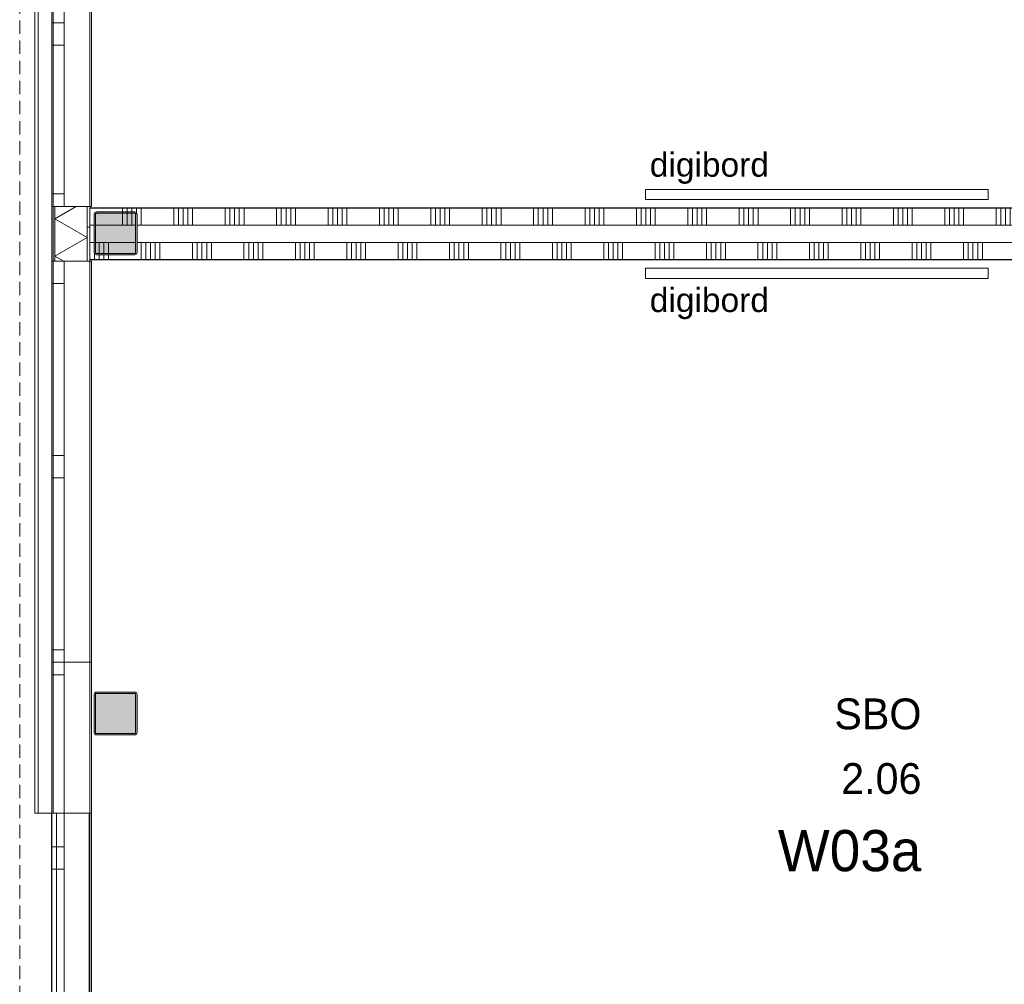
# Model space of a CAD drawing. Header units: millimetres. Extents: x -409 to 257590, y -7854 to 67330.
# Tile 106 of 205: x -409 to 5338, y 41581 to 47210. Entities that reach past the tile are written whole.
import ezdxf
from ezdxf.enums import TextEntityAlignment as Align

# ---------------------------------------------------------------- set-up
doc = ezdxf.new("R2010")
doc.units = ezdxf.units.MM
doc.header["$MEASUREMENT"] = 0
doc.linetypes.add('B0702', pattern=[117.37, 78.119999, -39.250001])
doc.linetypes.add('Wipeout_Contour', pattern=[1000, 0, -1000])
for name, color, linetype in [('New_21 Buitenwanden', 7, 'Continuous'), ('New_21 Buitenwanden Doorsnede-arcering', 7, 'Continuous'), ('New_21 Buitenwanden Laagscheidingslijnen', 7, 'Continuous'), ('New_21 Buitenwanden Ramen', 7, 'Continuous'), ('New_21 Vliesgevels', 7, 'Continuous'), ('New_21 Vliesgevels Afdek-arcering', 7, 'Continuous'), ('New_22 NC Binnenwanden', 7, 'Continuous'), ('New_22 NC Binnenwanden Doorsnede-arcering', 7, 'Continuous'), ('New_23 Vloeren', 7, 'Continuous'), ('New_41 Buitenwandafwerking houten latten', 7, 'Continuous'), ('New_72 Vaste Inrichting', 7, 'Continuous'), ('New_info tekst digiborden', 7, 'Continuous'), ('New_Z Ruimtefuncties', 7, 'Continuous'), ('New_Z Ruimtefuncties Zone omranding', 7, 'Continuous'), ('New_Z Ruimtefuncties Zone tekst', 7, 'Continuous'), ('S-COLS-____-OTLN.RVT S', 7, 'Continuous'), ('S-COLS-____-OTLN.RVT S 2D arcering', 7, 'Continuous')]:
    doc.layers.add(name, color=color, linetype=linetype)
doc.styles.add('GENERATED_STYLE_1', font='txt')
doc.styles.add('GENERATED_STYLE_2', font='txt')
pattern_1 = [(1e-14, (0, 0), (0, 200), [])]

# ---------------------------------------------------------------- blocks, each defined once
blk = doc.blocks.new('Slab_1_2', base_point=(0, 42578.3))
at = {"layer": 'New_23 Vloeren', "color": 1, "linetype": 'Continuous', "lineweight": 0, "flags": 128}
blk.add_lwpolyline([(25600, 28000.1), (25600, 47486.3), (25600, 47510), (25600, 63060), (0, 63060), (0, 42578.3), (0, 39540), (0, 17060)], dxfattribs=at)
blk = doc.blocks.new('*X709')
at = {"layer": 'New_22 NC Binnenwanden Doorsnede-arcering', "color": 254, "linetype": 'Continuous', "lineweight": 0, "true_color": 0xe9ebeb}
for p, q in [((299.9, 45910), (299.9, 45810)), ((327.3, 45910), (327.3, 45810)), ((354.8, 45910), (354.8, 45810)), ((382.2, 45910), (382.2, 45810)), ((409.6, 45910), (409.6, 45810)), ((599.9, 45910), (599.9, 45810)), ((627.3, 45910), (627.3, 45810)), ((654.8, 45910), (654.8, 45810)), ((682.2, 45910), (682.2, 45810)), ((709.6, 45910), (709.6, 45810)), ((899.9, 45910), (899.9, 45810)), ((927.3, 45910), (927.3, 45810)), ((954.8, 45910), (954.8, 45810)), ((982.2, 45910), (982.2, 45810)), ((1009.6, 45910), (1009.6, 45810)), ((1199.9, 45910), (1199.9, 45810)), ((1227.3, 45910), (1227.3, 45810)), ((1254.8, 45910), (1254.8, 45810)), ((1282.2, 45910), (1282.2, 45810)), ((1309.6, 45910), (1309.6, 45810)), ((1499.9, 45910), (1499.9, 45810)), ((1527.3, 45910), (1527.3, 45810)), ((1554.8, 45910), (1554.8, 45810)), ((1582.2, 45910), (1582.2, 45810)), ((1609.6, 45910), (1609.6, 45810)), ((1799.9, 45910), (1799.9, 45810)), ((1827.3, 45910), (1827.3, 45810)), ((1854.8, 45910), (1854.8, 45810)), ((1882.2, 45910), (1882.2, 45810)), ((1909.6, 45910), (1909.6, 45810)), ((2099.9, 45910), (2099.9, 45810)), ((2127.3, 45910), (2127.3, 45810)), ((2154.8, 45910), (2154.8, 45810)), ((2182.2, 45910), (2182.2, 45810)), ((2209.6, 45910), (2209.6, 45810)), ((2399.9, 45910), (2399.9, 45810)), ((2427.3, 45910), (2427.3, 45810)), ((2454.8, 45910), (2454.8, 45810)), ((2482.2, 45910), (2482.2, 45810)), ((2509.6, 45910), (2509.6, 45810)), ((2699.9, 45910), (2699.9, 45810)), ((2727.3, 45910), (2727.3, 45810)), ((2754.8, 45910), (2754.8, 45810)), ((2782.2, 45910), (2782.2, 45810)), ((2809.6, 45910), (2809.6, 45810)), ((2999.9, 45910), (2999.9, 45810)), ((3027.3, 45910), (3027.3, 45810)), ((3054.8, 45910), (3054.8, 45810)), ((3082.2, 45910), (3082.2, 45810)), ((3109.6, 45910), (3109.6, 45810)), ((3299.9, 45910), (3299.9, 45810)), ((3327.3, 45910), (3327.3, 45810)), ((3354.8, 45910), (3354.8, 45810)), ((3382.2, 45910), (3382.2, 45810)), ((3409.6, 45910), (3409.6, 45810)), ((3599.9, 45910), (3599.9, 45810)), ((3627.3, 45910), (3627.3, 45810)), ((3654.8, 45910), (3654.8, 45810)), ((3682.2, 45910), (3682.2, 45810)), ((3709.6, 45910), (3709.6, 45810)), ((3899.9, 45910), (3899.9, 45810)), ((3927.3, 45910), (3927.3, 45810)), ((3954.8, 45910), (3954.8, 45810)), ((3982.2, 45910), (3982.2, 45810)), ((4009.6, 45910), (4009.6, 45810)), ((4199.9, 45910), (4199.9, 45810)), ((4227.3, 45910), (4227.3, 45810)), ((4254.8, 45910), (4254.8, 45810)), ((4282.2, 45910), (4282.2, 45810)), ((4309.6, 45910), (4309.6, 45810)), ((4499.9, 45910), (4499.9, 45810)), ((4527.3, 45910), (4527.3, 45810)), ((4554.8, 45910), (4554.8, 45810)), ((4582.2, 45910), (4582.2, 45810)), ((4609.6, 45910), (4609.6, 45810)), ((4799.9, 45910), (4799.9, 45810)), ((4827.3, 45910), (4827.3, 45810)), ((4854.8, 45910), (4854.8, 45810)), ((4882.2, 45910), (4882.2, 45810)), ((4909.6, 45910), (4909.6, 45810)), ((5099.9, 45910), (5099.9, 45810)), ((5127.3, 45910), (5127.3, 45810)), ((5154.8, 45910), (5154.8, 45810)), ((5182.2, 45910), (5182.2, 45810)), ((5209.6, 45910), (5209.6, 45810)), ((5399.9, 45910), (5399.9, 45810)), ((5427.3, 45910), (5427.3, 45810)), ((5454.8, 45910), (5454.8, 45810)), ((5482.2, 45910), (5482.2, 45810)), ((5509.6, 45910), (5509.6, 45810)), ((5699.9, 45910), (5699.9, 45810)), ((5727.3, 45910), (5727.3, 45810)), ((5754.8, 45910), (5754.8, 45810)), ((5782.2, 45910), (5782.2, 45810)), ((5809.6, 45910), (5809.6, 45810)), ((5999.9, 45910), (5999.9, 45810)), ((6027.3, 45910), (6027.3, 45810)), ((6054.8, 45910), (6054.8, 45810)), ((6082.2, 45910), (6082.2, 45810)), ((6109.6, 45910), (6109.6, 45810)), ((6299.9, 45910), (6299.9, 45810)), ((6327.3, 45910), (6327.3, 45810)), ((6354.8, 45910), (6354.8, 45810)), ((6382.2, 45910), (6382.2, 45810)), ((6409.6, 45910), (6409.6, 45810)), ((6599.9, 45910), (6599.9, 45810)), ((6627.3, 45910), (6627.3, 45810)), ((6654.8, 45910), (6654.8, 45810)), ((6682.2, 45910), (6682.2, 45810)), ((6709.6, 45910), (6709.6, 45810)), ((6899.9, 45910), (6899.9, 45810)), ((6927.3, 45910), (6927.3, 45810)), ((6954.8, 45910), (6954.8, 45810)), ((6982.2, 45910), (6982.2, 45810)), ((7009.6, 45910), (7009.6, 45810)), ((7199.9, 45910), (7199.9, 45810)), ((7227.3, 45910), (7227.3, 45810)), ((7254.8, 45910), (7254.8, 45810)), ((7282.2, 45910), (7282.2, 45810)), ((7309.6, 45910), (7309.6, 45810)), ((7499.9, 45910), (7499.9, 45810)), ((7527.3, 45910), (7527.3, 45810)), ((7554.8, 45910), (7554.8, 45810)), ((7582.2, 45910), (7582.2, 45810)), ((7609.6, 45910), (7609.6, 45810)), ((7799.9, 45910), (7799.9, 45810)), ((7827.3, 45910), (7827.3, 45810)), ((7854.8, 45910), (7854.8, 45810)), ((7882.2, 45910), (7882.2, 45810)), ((7909.6, 45910), (7909.6, 45810)), ((8099.9, 45910), (8099.9, 45810)), ((8127.3, 45910), (8127.3, 45810)), ((8154.8, 45910), (8154.8, 45810)), ((8182.2, 45910), (8182.2, 45810)), ((8209.6, 45910), (8209.6, 45810)), ((8399.9, 45910), (8399.9, 45810)), ((8427.3, 45910), (8427.3, 45810)), ((8454.8, 45910), (8454.8, 45810)), ((8482.2, 45910), (8482.2, 45810)), ((8509.6, 45910), (8509.6, 45810)), ((27.3, 45845.4), (27.3, 45810)), ((54.8, 45835), (54.8, 45810)), ((82.2, 45835), (82.2, 45810)), ((109.6, 45835), (109.6, 45810)), ((8699.9, 45835), (8699.9, 45810)), ((8727.3, 45835), (8727.3, 45810)), ((8754.8, 45835), (8754.8, 45810)), ((8782.2, 45835), (8782.2, 45810)), ((8809.6, 45835.3), (8809.6, 45810))]:
    blk.add_line(p, q, dxfattribs=at)
blk = doc.blocks.new('*X710')
at = {"layer": 'New_22 NC Binnenwanden Doorsnede-arcering', "color": 254, "linetype": 'Continuous', "lineweight": 0, "true_color": 0xe9ebeb}
for p, q in [((54.8, 45910), (54.8, 45843)), ((82.2, 45910), (82.2, 45843)), ((109.6, 45910), (109.6, 45843))]:
    blk.add_line(p, q, dxfattribs=at)
blk = doc.blocks.new('*X711')
at = {"layer": 'New_22 NC Binnenwanden Doorsnede-arcering', "color": 254, "linetype": 'Continuous', "lineweight": 0, "true_color": 0xe9ebeb}
for p, q in [((8699.9, 45910), (8699.9, 45843)), ((8727.3, 45910), (8727.3, 45843)), ((8754.8, 45910), (8754.8, 45843)), ((8782.2, 45910), (8782.2, 45843)), ((8809.6, 45910), (8809.6, 45843.3))]:
    blk.add_line(p, q, dxfattribs=at)
blk = doc.blocks.new('Wall_153_2', base_point=(8950, 45810))
at = {"layer": 'New_22 NC Binnenwanden', "color": 8, "linetype": 'Continuous', "lineweight": 0, "true_color": 0x778488, "flags": 128}
for points in [[(25, 45910), (0, 45910)], [(0, 45810), (0, 45910)], [(267, 45910), (33, 45910)], [(8575, 45910), (275, 45910)], [(8817, 45910), (8583, 45910)], [(8850, 45910), (8825, 45910)], [(8850, 45810), (8850, 45910)], [(0, 45810), (8850, 45810)]]:
    blk.add_lwpolyline(points, dxfattribs=at)
at = {"layer": 'New_22 NC Binnenwanden', "color": 8, "lineweight": 0, "true_color": 0x778488}
for name in ['*X709', '*X710', '*X711']:
    blk.add_blockref(name, (0, 0), dxfattribs=at)
blk = doc.blocks.new('*X770')
at = {"layer": 'New_22 NC Binnenwanden Doorsnede-arcering', "color": 254, "linetype": 'Continuous', "lineweight": 0, "true_color": 0xe9ebeb}
for p, q in [((0.1, 46010), (0.1, 46110)), ((190.4, 46085), (190.4, 46110)), ((217.8, 46085), (217.8, 46110)), ((245.2, 46085), (245.2, 46110)), ((272.7, 46074.6), (272.7, 46110)), ((300.1, 46010), (300.1, 46110)), ((490.4, 46010), (490.4, 46110)), ((517.8, 46010), (517.8, 46110)), ((545.2, 46010), (545.2, 46110)), ((572.7, 46010), (572.7, 46110)), ((600.1, 46010), (600.1, 46110)), ((790.4, 46010), (790.4, 46110)), ((817.8, 46010), (817.8, 46110)), ((845.2, 46010), (845.2, 46110)), ((872.7, 46010), (872.7, 46110)), ((900.1, 46010), (900.1, 46110)), ((1090.4, 46010), (1090.4, 46110)), ((1117.8, 46010), (1117.8, 46110)), ((1145.2, 46010), (1145.2, 46110)), ((1172.7, 46010), (1172.7, 46110)), ((1200.1, 46010), (1200.1, 46110)), ((1390.4, 46010), (1390.4, 46110)), ((1417.8, 46010), (1417.8, 46110)), ((1445.2, 46010), (1445.2, 46110)), ((1472.7, 46010), (1472.7, 46110)), ((1500.1, 46010), (1500.1, 46110)), ((1690.4, 46010), (1690.4, 46110)), ((1717.8, 46010), (1717.8, 46110)), ((1745.2, 46010), (1745.2, 46110)), ((1772.7, 46010), (1772.7, 46110)), ((1800.1, 46010), (1800.1, 46110)), ((1990.4, 46010), (1990.4, 46110)), ((2017.8, 46010), (2017.8, 46110)), ((2045.2, 46010), (2045.2, 46110)), ((2072.7, 46010), (2072.7, 46110)), ((2100.1, 46010), (2100.1, 46110)), ((2290.4, 46010), (2290.4, 46110)), ((2317.8, 46010), (2317.8, 46110)), ((2345.2, 46010), (2345.2, 46110)), ((2372.7, 46010), (2372.7, 46110)), ((2400.1, 46010), (2400.1, 46110)), ((2590.4, 46010), (2590.4, 46110)), ((2617.8, 46010), (2617.8, 46110)), ((2645.2, 46010), (2645.2, 46110)), ((2672.7, 46010), (2672.7, 46110)), ((2700.1, 46010), (2700.1, 46110)), ((2890.4, 46010), (2890.4, 46110)), ((2917.8, 46010), (2917.8, 46110)), ((2945.2, 46010), (2945.2, 46110)), ((2972.7, 46010), (2972.7, 46110)), ((3000.1, 46010), (3000.1, 46110)), ((3190.4, 46010), (3190.4, 46110)), ((3217.8, 46010), (3217.8, 46110)), ((3245.2, 46010), (3245.2, 46110)), ((3272.7, 46010), (3272.7, 46110)), ((3300.1, 46010), (3300.1, 46110)), ((3490.4, 46010), (3490.4, 46110)), ((3517.8, 46010), (3517.8, 46110)), ((3545.2, 46010), (3545.2, 46110)), ((3572.7, 46010), (3572.7, 46110)), ((3600.1, 46010), (3600.1, 46110)), ((3790.4, 46010), (3790.4, 46110)), ((3817.8, 46010), (3817.8, 46110)), ((3845.2, 46010), (3845.2, 46110)), ((3872.7, 46010), (3872.7, 46110)), ((3900.1, 46010), (3900.1, 46110)), ((4090.4, 46010), (4090.4, 46110)), ((4117.8, 46010), (4117.8, 46110)), ((4145.2, 46010), (4145.2, 46110)), ((4172.7, 46010), (4172.7, 46110)), ((4200.1, 46010), (4200.1, 46110)), ((4390.4, 46010), (4390.4, 46110)), ((4417.8, 46010), (4417.8, 46110)), ((4445.2, 46010), (4445.2, 46110)), ((4472.7, 46010), (4472.7, 46110)), ((4500.1, 46010), (4500.1, 46110)), ((4690.4, 46010), (4690.4, 46110)), ((4717.8, 46010), (4717.8, 46110)), ((4745.2, 46010), (4745.2, 46110)), ((4772.7, 46010), (4772.7, 46110)), ((4800.1, 46010), (4800.1, 46110)), ((4990.4, 46010), (4990.4, 46110)), ((5017.8, 46010), (5017.8, 46110)), ((5045.2, 46010), (5045.2, 46110)), ((5072.7, 46010), (5072.7, 46110)), ((5100.1, 46010), (5100.1, 46110)), ((5290.4, 46010), (5290.4, 46110)), ((5317.8, 46010), (5317.8, 46110)), ((5345.2, 46010), (5345.2, 46110)), ((5372.7, 46010), (5372.7, 46110)), ((5400.1, 46010), (5400.1, 46110)), ((5590.4, 46010), (5590.4, 46110)), ((5617.8, 46010), (5617.8, 46110)), ((5645.2, 46010), (5645.2, 46110)), ((5672.7, 46010), (5672.7, 46110)), ((5700.1, 46010), (5700.1, 46110)), ((5890.4, 46010), (5890.4, 46110)), ((5917.8, 46010), (5917.8, 46110)), ((5945.2, 46010), (5945.2, 46110)), ((5972.7, 46010), (5972.7, 46110)), ((6000.1, 46010), (6000.1, 46110)), ((6190.4, 46010), (6190.4, 46110)), ((6217.8, 46010), (6217.8, 46110)), ((6245.2, 46010), (6245.2, 46110)), ((6272.7, 46010), (6272.7, 46110)), ((6300.1, 46010), (6300.1, 46110)), ((6490.4, 46010), (6490.4, 46110)), ((6517.8, 46010), (6517.8, 46110)), ((6545.2, 46010), (6545.2, 46110)), ((6572.7, 46010), (6572.7, 46110)), ((6600.1, 46010), (6600.1, 46110)), ((6790.4, 46010), (6790.4, 46110)), ((6817.8, 46010), (6817.8, 46110)), ((6845.2, 46010), (6845.2, 46110)), ((6872.7, 46010), (6872.7, 46110)), ((6900.1, 46010), (6900.1, 46110)), ((7090.4, 46010), (7090.4, 46110)), ((7117.8, 46010), (7117.8, 46110)), ((7145.2, 46010), (7145.2, 46110)), ((7172.7, 46010), (7172.7, 46110)), ((7200.1, 46010), (7200.1, 46110)), ((7390.4, 46010), (7390.4, 46110)), ((7417.8, 46010), (7417.8, 46110)), ((7445.2, 46010), (7445.2, 46110)), ((7472.7, 46010), (7472.7, 46110)), ((7500.1, 46010), (7500.1, 46110)), ((7690.4, 46010), (7690.4, 46110)), ((7717.8, 46010), (7717.8, 46110)), ((7745.2, 46010), (7745.2, 46110)), ((7772.7, 46010), (7772.7, 46110)), ((7800.1, 46010), (7800.1, 46110)), ((7990.4, 46010), (7990.4, 46110)), ((8017.8, 46010), (8017.8, 46110)), ((8045.2, 46010), (8045.2, 46110)), ((8072.7, 46010), (8072.7, 46110)), ((8100.1, 46010), (8100.1, 46110)), ((8290.4, 46010), (8290.4, 46110)), ((8317.8, 46010), (8317.8, 46110)), ((8345.2, 46010), (8345.2, 46110)), ((8372.7, 46010), (8372.7, 46110)), ((8400.1, 46010), (8400.1, 46110)), ((8590.4, 46084.7), (8590.4, 46110)), ((8617.8, 46085), (8617.8, 46110)), ((8645.2, 46085), (8645.2, 46110)), ((8672.7, 46085), (8672.7, 46110)), ((8700.1, 46085), (8700.1, 46110))]:
    blk.add_line(p, q, dxfattribs=at)
blk = doc.blocks.new('*X771')
at = {"layer": 'New_22 NC Binnenwanden Doorsnede-arcering', "color": 254, "linetype": 'Continuous', "lineweight": 0, "true_color": 0xe9ebeb}
for p, q in [((190.4, 46010), (190.4, 46077)), ((217.8, 46010), (217.8, 46077)), ((245.2, 46010), (245.2, 46077))]:
    blk.add_line(p, q, dxfattribs=at)
blk = doc.blocks.new('*X772')
at = {"layer": 'New_22 NC Binnenwanden Doorsnede-arcering', "color": 254, "linetype": 'Continuous', "lineweight": 0, "true_color": 0xe9ebeb}
for p, q in [((8590.4, 46010), (8590.4, 46076.7)), ((8617.8, 46010), (8617.8, 46077)), ((8645.2, 46010), (8645.2, 46077)), ((8672.7, 46010), (8672.7, 46077)), ((8700.1, 46010), (8700.1, 46077))]:
    blk.add_line(p, q, dxfattribs=at)
blk = doc.blocks.new('Wall_169_2', base_point=(8950, 46110))
at = {"layer": 'New_22 NC Binnenwanden', "color": 8, "linetype": 'Continuous', "lineweight": 0, "true_color": 0x778488, "flags": 128}
for points in [[(8850, 46110), (0, 46110)], [(0, 46110), (0, 46010)], [(8850, 46110), (8850, 46010)], [(0, 46010), (25, 46010)], [(33, 46010), (267, 46010)], [(275, 46010), (8575, 46010)], [(8583, 46010), (8817, 46010)], [(8825, 46010), (8850, 46010)]]:
    blk.add_lwpolyline(points, dxfattribs=at)
at = {"layer": 'New_22 NC Binnenwanden', "color": 8, "lineweight": 0, "true_color": 0x778488}
for name in ['*X770', '*X771', '*X772']:
    blk.add_blockref(name, (0, 0), dxfattribs=at)
blk = doc.blocks.new('Wall_214_2', base_point=(-0.2, 63060))
at = {"layer": 'New_21 Buitenwanden', "color": 8, "linetype": 'Continuous', "lineweight": 0, "true_color": 0x778488}
for p, q in [((-302.2, 63274), (-302.2, 42580)), ((-214.2, 63204), (-214.2, 42580))]:
    blk.add_line(p, q, dxfattribs=at)
at = {"layer": 'New_21 Buitenwanden', "color": 8, "linetype": 'Continuous', "lineweight": 0, "true_color": 0x778488, "flags": 128}
for points in [[(-320.2, 63362), (-320.2, 42580)], [(-0.2, 42580), (-0.2, 63060)], [(-320.2, 42580), (-302.2, 42580)], [(-302.2, 42580), (-214.2, 42580)], [(-214.2, 42580), (-144.2, 42580)], [(-144.2, 42580), (-0.2, 42580)]]:
    blk.add_lwpolyline(points, dxfattribs=at)
blk = doc.blocks.new('Curtain Wall_64_2')
at = {"color": 254, "linetype": 'Wipeout_Contour', "lineweight": 0, "ltscale": 167281.200661}
blk.add_wipeout([(-4, 41060), (-4, 42580), (-224, 42580), (-224, 41060)], dxfattribs=at).dxf.layer = 'New_21 Vliesgevels Afdek-arcering'
at = {"layer": 'New_21 Vliesgevels', "color": 1, "linetype": 'Continuous', "lineweight": 0, "flags": 128}
blk.add_lwpolyline([(-4, 42580), (-224, 42580)], dxfattribs=at)
at = {"color": 254, "linetype": 'Wipeout_Contour', "lineweight": 0, "ltscale": 161201.245983}
blk.add_wipeout([(-4, 41060), (-224, 41060), (-224, 39540), (-4, 39540)], dxfattribs=at).dxf.layer = 'New_21 Vliesgevels Afdek-arcering'
at = {"layer": 'New_21 Vliesgevels', "color": 1, "linetype": 'Continuous', "lineweight": 0, "flags": 128}
for points in [[(-224, 39540), (-224, 41060), (-224, 42580)], [(-194, 42580), (-194, 41060), (-194, 39540)], [(-4, 39540), (-4, 41060), (-4, 42580)], [(-224, 39540), (-4, 39540)]]:
    blk.add_lwpolyline(points, dxfattribs=at)
blk = doc.blocks.new('*X1457')
at = {"layer": 'New_21 Buitenwanden Doorsnede-arcering', "color": 254, "linetype": 'Continuous', "lineweight": 0, "true_color": 0xe9ebeb}
for q in [(-46.3, 41120), (-154.3, 41000)]:
    blk.add_line((-204.2, 41028.8), q, dxfattribs=at)
blk = doc.blocks.new('R rechthoekige opening 22_3')
at = {"layer": 'New_21 Buitenwanden Ramen', "color": 1, "linetype": 'Continuous', "lineweight": 0}
for p, q in [((-730, 150), (-730, 160)), ((-730, 160), (730, 160)), ((730, 160), (730, 150))]:
    blk.add_line(p, q, dxfattribs=at)
at = {"layer": 'New_21 Buitenwanden Ramen', "color": 9, "linetype": 'Continuous', "lineweight": 0}
for p, q in [((-730, 135), (-730, 150)), ((-730, 0), (-730, 135)), ((730, 135), (730, 150)), ((730, 0), (730, 135)), ((-730, -54), (-730, 0)), ((730, -54), (730, 0)), ((-730, -72), (-730, -54)), ((730, -72), (730, -54))]:
    blk.add_line(p, q, dxfattribs=at)
blk = doc.blocks.new('Wall_349_2', base_point=(-0.2, 42580))
at = {"layer": 'New_21 Buitenwanden Doorsnede-arcering', "linetype": 'Continuous', "lineweight": 0, "true_color": 0xe9ebeb}
h = blk.add_hatch(dxfattribs=at)
h.set_pattern_fill('930_Lijnen_vert_200_0002', color=254, style=0, pattern_type=2)
h.set_pattern_definition(pattern_1)
h.paths.add_polyline_path([(-15.2, 41120), (-15.2, 41000), (-0.2, 41000), (-0.2, 41120)])
at = {"layer": 'New_21 Buitenwanden', "color": 8, "linetype": 'Continuous', "lineweight": 0, "true_color": 0x778488}
for p, q in [((-222.2, 42580), (-204.2, 42580)), ((-204.2, 42580), (-150.2, 42580)), ((-150.2, 42580), (-15.2, 42580)), ((-15.2, 42580), (-0.2, 42580)), ((-222.2, 41120), (-204.2, 41120)), ((-204.2, 41120), (-150.2, 41120)), ((-150.2, 41120), (-15.2, 41120)), ((-15.2, 41120), (-0.2, 41120)), ((-222.2, 41000), (-204.2, 41000)), ((-204.2, 41000), (-150.2, 41000)), ((-150.2, 41000), (-15.2, 41000)), ((-15.2, 41000), (-0.2, 41000)), ((-222.2, 39540), (-204.2, 39540)), ((-204.2, 39540), (-150.2, 39540)), ((-150.2, 39540), (-15.2, 39540)), ((-15.2, 39540), (-0.2, 39540))]:
    blk.add_line(p, q, dxfattribs=at)
at = {"layer": 'New_21 Buitenwanden', "color": 8, "linetype": 'Continuous', "lineweight": 0, "true_color": 0x778488, "flags": 128}
for points in [[(-222.2, 41120), (-222.2, 41000)], [(-0.2, 41000), (-0.2, 41120)]]:
    blk.add_lwpolyline(points, dxfattribs=at)
at = {"layer": 'New_21 Buitenwanden Laagscheidingslijnen', "color": 8, "linetype": 'Continuous', "lineweight": 0, "true_color": 0x778488}
for p, q in [((-204.2, 41120), (-204.2, 41000)), ((-15.2, 41000), (-15.2, 41120))]:
    blk.add_line(p, q, dxfattribs=at)
at = {"layer": 'New_21 Buitenwanden', "color": 8, "lineweight": 0, "true_color": 0x778488}
blk.add_blockref('*X1457', (0, 0), dxfattribs=at)
at = {"layer": 'New_21 Buitenwanden Ramen', "color": 1, "linetype": 'Continuous', "lineweight": 0, "xscale": -1, "zscale": 1000, "rotation": 270.0000000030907}
for p in [(-150.2, 41850), (-150.2, 40270)]:
    blk.add_blockref('R rechthoekige opening 22_3', p, dxfattribs=at)
blk = doc.blocks.new('Notitiebord 22 KM')
at = {"layer": 'New_72 Vaste Inrichting', "color": 253, "linetype": 'Continuous', "lineweight": 0, "true_color": 0x99a3a6}
for p, q in [((2000, 60), (0, 60)), ((0, 60), (0, 0)), ((2000, 0), (2000, 60)), ((0, 0), (2000, 0))]:
    blk.add_line(p, q, dxfattribs=at)
blk = doc.blocks.new('Column 326[9]_2', base_point=(0.5, 3))
at = {"layer": 'S-COLS-____-OTLN.RVT S 2D arcering', "linetype": 'Continuous', "lineweight": 0, "true_color": 0x778488}
h = blk.add_hatch(color=8, dxfattribs=at)
h.paths.add_polyline_path([(25.5, 45851), (26.5, 45846), (29.3, 45841.8), (33.5, 45838.9), (38.5, 45838), (262.5, 45838), (267.5, 45838.9), (271.7, 45841.8), (274.5, 45846), (275.5, 45851), (275.5, 46075), (274.5, 46079.9), (271.7, 46084.1), (267.5, 46087), (262.5, 46088), (38.5, 46088), (33.5, 46087), (29.3, 46084.1), (26.5, 46079.9), (25.5, 46075)])
h.paths.add_polyline_path([(262.5, 45846), (38.5, 45846), (36.6, 45846.3), (35, 45847.4), (33.9, 45849), (33.5, 45851), (33.5, 46075), (33.9, 46076.9), (35, 46078.5), (36.6, 46079.6), (38.5, 46080), (262.5, 46080), (264.4, 46079.6), (266.1, 46078.5), (267.1, 46076.9), (267.5, 46075), (267.5, 45851), (267.1, 45849), (266.1, 45847.4), (264.4, 45846.3)], flags=0)
blk.add_hatch(color=8, dxfattribs=at).paths.add_polyline_path([(262.5, 46080), (38.5, 46080), (36.6, 46079.6), (35, 46078.5), (33.9, 46076.9), (33.5, 46075), (33.5, 45851), (33.9, 45849), (35, 45847.4), (36.6, 45846.3), (38.5, 45846), (262.5, 45846), (264.4, 45846.3), (266.1, 45847.4), (267.1, 45849), (267.5, 45851), (267.5, 46075), (267.1, 46076.9), (266.1, 46078.5), (264.4, 46079.6)])
at = {"layer": 'S-COLS-____-OTLN.RVT S', "color": 1, "linetype": 'Continuous', "lineweight": 0}
for p, q in [((26.5, 46079.9), (25.5, 46075)), ((25.5, 46075), (25.5, 45851)), ((29.3, 46084.1), (26.5, 46079.9)), ((33.5, 46087), (29.3, 46084.1)), ((38.5, 46088), (33.5, 46087)), ((33.5, 46075), (33.9, 46076.9)), ((33.5, 45851), (33.5, 46075)), ((33.9, 46076.9), (35, 46078.5)), ((35, 46078.5), (36.6, 46079.6)), ((36.6, 46079.6), (38.5, 46080)), ((262.5, 46088), (38.5, 46088)), ((38.5, 46080), (262.5, 46080)), ((267.5, 46087), (262.5, 46088)), ((262.5, 46080), (264.4, 46079.6)), ((264.4, 46079.6), (266.1, 46078.5)), ((266.1, 46078.5), (267.1, 46076.9)), ((267.1, 46076.9), (267.5, 46075)), ((271.7, 46084.1), (267.5, 46087)), ((267.5, 46075), (267.5, 45851)), ((274.5, 46079.9), (271.7, 46084.1)), ((275.5, 46075), (274.5, 46079.9)), ((275.5, 45851), (275.5, 46075)), ((25.5, 45851), (26.5, 45846)), ((26.5, 45846), (29.3, 45841.8)), ((29.3, 45841.8), (33.5, 45838.9)), ((33.9, 45849), (33.5, 45851)), ((33.5, 45838.9), (38.5, 45838)), ((35, 45847.4), (33.9, 45849)), ((36.6, 45846.3), (35, 45847.4)), ((38.5, 45846), (36.6, 45846.3)), ((262.5, 45846), (38.5, 45846)), ((38.5, 45838), (262.5, 45838)), ((264.4, 45846.3), (262.5, 45846)), ((262.5, 45838), (267.5, 45838.9)), ((266.1, 45847.4), (264.4, 45846.3)), ((267.1, 45849), (266.1, 45847.4)), ((267.5, 45851), (267.1, 45849)), ((267.5, 45838.9), (271.7, 45841.8)), ((271.7, 45841.8), (274.5, 45846)), ((274.5, 45846), (275.5, 45851))]:
    blk.add_line(p, q, dxfattribs=at)
blk = doc.blocks.new('Column 413[96]_2', base_point=(0.5, 3))
at = {"layer": 'S-COLS-____-OTLN.RVT S 2D arcering', "linetype": 'Continuous', "lineweight": 0, "true_color": 0x778488}
h = blk.add_hatch(color=8, dxfattribs=at)
h.paths.add_polyline_path([(25.5, 43049.3), (26.5, 43044.3), (29.3, 43040.1), (33.5, 43037.3), (38.5, 43036.3), (262.5, 43036.3), (267.5, 43037.3), (271.7, 43040.1), (274.5, 43044.3), (275.5, 43049.3), (275.5, 43273.3), (274.5, 43278.3), (271.7, 43282.5), (267.5, 43285.3), (262.5, 43286.3), (38.5, 43286.3), (33.5, 43285.3), (29.3, 43282.5), (26.5, 43278.3), (25.5, 43273.3)])
h.paths.add_polyline_path([(262.5, 43044.3), (38.5, 43044.3), (36.6, 43044.7), (35, 43045.7), (33.9, 43047.4), (33.5, 43049.3), (33.5, 43273.3), (33.9, 43275.2), (35, 43276.8), (36.6, 43277.9), (38.5, 43278.3), (262.5, 43278.3), (264.4, 43277.9), (266.1, 43276.8), (267.1, 43275.2), (267.5, 43273.3), (267.5, 43049.3), (267.1, 43047.4), (266.1, 43045.7), (264.4, 43044.7)], flags=0)
blk.add_hatch(color=8, dxfattribs=at).paths.add_polyline_path([(262.5, 43278.3), (38.5, 43278.3), (36.6, 43277.9), (35, 43276.8), (33.9, 43275.2), (33.5, 43273.3), (33.5, 43049.3), (33.9, 43047.4), (35, 43045.7), (36.6, 43044.7), (38.5, 43044.3), (262.5, 43044.3), (264.4, 43044.7), (266.1, 43045.7), (267.1, 43047.4), (267.5, 43049.3), (267.5, 43273.3), (267.1, 43275.2), (266.1, 43276.8), (264.4, 43277.9)])
at = {"layer": 'S-COLS-____-OTLN.RVT S', "color": 1, "linetype": 'Continuous', "lineweight": 0}
for p, q in [((26.5, 43278.3), (25.5, 43273.3)), ((25.5, 43273.3), (25.5, 43049.3)), ((29.3, 43282.5), (26.5, 43278.3)), ((33.5, 43285.3), (29.3, 43282.5)), ((38.5, 43286.3), (33.5, 43285.3)), ((33.5, 43273.3), (33.9, 43275.2)), ((33.5, 43049.3), (33.5, 43273.3)), ((33.9, 43275.2), (35, 43276.8)), ((35, 43276.8), (36.6, 43277.9)), ((36.6, 43277.9), (38.5, 43278.3)), ((262.5, 43286.3), (38.5, 43286.3)), ((38.5, 43278.3), (262.5, 43278.3)), ((267.5, 43285.3), (262.5, 43286.3)), ((262.5, 43278.3), (264.4, 43277.9)), ((264.4, 43277.9), (266.1, 43276.8)), ((266.1, 43276.8), (267.1, 43275.2)), ((267.1, 43275.2), (267.5, 43273.3)), ((271.7, 43282.5), (267.5, 43285.3)), ((267.5, 43273.3), (267.5, 43049.3)), ((274.5, 43278.3), (271.7, 43282.5)), ((275.5, 43273.3), (274.5, 43278.3)), ((275.5, 43049.3), (275.5, 43273.3)), ((25.5, 43049.3), (26.5, 43044.3)), ((26.5, 43044.3), (29.3, 43040.1)), ((33.9, 43047.4), (33.5, 43049.3)), ((35, 43045.7), (33.9, 43047.4)), ((36.6, 43044.7), (35, 43045.7)), ((38.5, 43044.3), (36.6, 43044.7)), ((262.5, 43044.3), (38.5, 43044.3)), ((264.4, 43044.7), (262.5, 43044.3)), ((266.1, 43045.7), (264.4, 43044.7)), ((267.1, 43047.4), (266.1, 43045.7)), ((267.5, 43049.3), (267.1, 43047.4)), ((271.7, 43040.1), (274.5, 43044.3)), ((274.5, 43044.3), (275.5, 43049.3)), ((29.3, 43040.1), (33.5, 43037.3)), ((33.5, 43037.3), (38.5, 43036.3)), ((38.5, 43036.3), (262.5, 43036.3)), ((262.5, 43036.3), (267.5, 43037.3)), ((267.5, 43037.3), (271.7, 43040.1))]:
    blk.add_line(p, q, dxfattribs=at)
blk = doc.blocks.new('SBO_2.06_40_2', base_point=(4425, 42724.2))
at = {"layer": 'New_Z Ruimtefuncties Zone tekst', "color": 2, "lineweight": 0}
for tag, height, style, p in [('DUMMY_938', 180, 'GENERATED_STYLE_1', (4854, 43290)), ('ROOM_NAME', 180, 'GENERATED_STYLE_1', (4854, 43248.8)), ('ROOM_NUMBER', 180, 'GENERATED_STYLE_1', (4854, 42871.7)), ('DUMMY_939', 180, 'GENERATED_STYLE_1', (4854, 42912.8)), ('stWallCovering', 240, 'GENERATED_STYLE_2', (4854, 42480.8))]:
    blk.add_attdef(tag, text='', height=height, dxfattribs=dict(at, style=style)).set_placement(p, align=Align.TOP_RIGHT)
at = {"layer": 'New_Z Ruimtefuncties Zone tekst', "color": 2, "lineweight": 0, "style": 'GENERATED_STYLE_2'}
blk.add_attdef('DUMMY_940', text='', height=240, dxfattribs=at).set_placement((3996, 42535.7), align=Align.TOP_LEFT)
blk = doc.blocks.new('Curtain Wall_74_2')
at = {"layer": 'New_41 Buitenwandafwerking houten latten', "color": 253, "linetype": 'B0702', "lineweight": 0, "true_color": 0x99a3a6, "flags": 128}
blk.add_lwpolyline([(-409.2, 63050.6), (-409.2, 63005.2), (-409.2, 62905.2), (-409.2, 62805.2), (-409.2, 62705.2), (-409.2, 62659.8), (-409.2, 62559.8), (-409.2, 62459.8), (-409.2, 62359.8), (-409.2, 62314.4), (-409.2, 62214.4), (-409.2, 62114.4), (-409.2, 62014.4), (-409.2, 61969), (-409.2, 61869), (-409.2, 61769), (-409.2, 61669), (-409.2, 61623.6), (-409.2, 61523.6), (-409.2, 61423.6), (-409.2, 61323.6), (-409.2, 61278.2), (-409.2, 61178.2), (-409.2, 61078.2), (-409.2, 60978.2), (-409.2, 60932.8), (-409.2, 60832.8), (-409.2, 60732.8), (-409.2, 60632.8), (-409.2, 60587.4), (-409.2, 60487.4), (-409.2, 60387.4), (-409.2, 60287.4), (-409.2, 60242), (-409.2, 60142), (-409.2, 60042), (-409.2, 59942), (-409.2, 59896.6), (-409.2, 59796.6), (-409.2, 59696.6), (-409.2, 59596.6), (-409.2, 59551.2), (-409.2, 59451.2), (-409.2, 59351.2), (-409.2, 59251.2), (-409.2, 59205.8), (-409.2, 59105.8), (-409.2, 59005.8), (-409.2, 58905.8), (-409.2, 58860.4), (-409.2, 58760.4), (-409.2, 58660.4), (-409.2, 58560.4), (-409.2, 58515), (-409.2, 58415), (-409.2, 58315), (-409.2, 58215), (-409.2, 58169.6), (-409.2, 58069.6), (-409.2, 57969.6), (-409.2, 57869.6), (-409.2, 57824.2), (-409.2, 57724.2), (-409.2, 57624.2), (-409.2, 57524.2), (-409.2, 57478.8), (-409.2, 57378.8), (-409.2, 57278.8), (-409.2, 57178.8), (-409.2, 57133.4), (-409.2, 57033.4), (-409.2, 56933.4), (-409.2, 56833.4), (-409.2, 56788), (-409.2, 56688), (-409.2, 56588), (-409.2, 56488), (-409.2, 56442.6), (-409.2, 56342.6), (-409.2, 56242.6), (-409.2, 56142.6), (-409.2, 56097.2), (-409.2, 55997.2), (-409.2, 55897.2), (-409.2, 55797.2), (-409.2, 55751.8), (-409.2, 55651.8), (-409.2, 55551.8), (-409.2, 55451.8), (-409.2, 55406.4), (-409.2, 55306.4), (-409.2, 55206.4), (-409.2, 55106.4), (-409.2, 55061), (-409.2, 54961), (-409.2, 54861), (-409.2, 54761), (-409.2, 54715.6), (-409.2, 54615.6), (-409.2, 54515.6), (-409.2, 54415.6), (-409.2, 54370.2), (-409.2, 54270.2), (-409.2, 54170.2), (-409.2, 54070.2), (-409.2, 54024.8), (-409.2, 53924.8), (-409.2, 53824.8), (-409.2, 53724.8), (-409.2, 53679.4), (-409.2, 53579.4), (-409.2, 53479.4), (-409.2, 53379.4), (-409.2, 53334), (-409.2, 53234), (-409.2, 53134), (-409.2, 53034), (-409.2, 52988.6), (-409.2, 52888.6), (-409.2, 52788.6), (-409.2, 52688.6), (-409.2, 52643.2), (-409.2, 52543.2), (-409.2, 52443.2), (-409.2, 52343.2), (-409.2, 52297.8), (-409.2, 52197.8), (-409.2, 52097.8), (-409.2, 51997.8), (-409.2, 51952.4), (-409.2, 51852.4), (-409.2, 51752.4), (-409.2, 51652.4), (-409.2, 51607), (-409.2, 51507), (-409.2, 51407), (-409.2, 51307), (-409.2, 51261.6), (-409.2, 51161.6), (-409.2, 51061.6), (-409.2, 50961.6), (-409.2, 50916.2), (-409.2, 50816.2), (-409.2, 50716.2), (-409.2, 50616.2), (-409.2, 50570.8), (-409.2, 50470.8), (-409.2, 50370.8), (-409.2, 50270.8), (-409.2, 50225.4), (-409.2, 50125.4), (-409.2, 50025.4), (-409.2, 49925.4), (-409.2, 49880), (-409.2, 49780), (-409.2, 49680), (-409.2, 49580), (-409.2, 49534.6), (-409.2, 49434.6), (-409.2, 49334.6), (-409.2, 49234.6), (-409.2, 49189.2), (-409.2, 49089.2), (-409.2, 48989.2), (-409.2, 48889.2), (-409.2, 48843.8), (-409.2, 48743.8), (-409.2, 48643.8), (-409.2, 48543.8), (-409.2, 48498.4), (-409.2, 48398.4), (-409.2, 48298.4), (-409.2, 48198.4), (-409.2, 48153), (-409.2, 48053), (-409.2, 47953), (-409.2, 47853), (-409.2, 47807.6), (-409.2, 47707.6), (-409.2, 47607.6), (-409.2, 47507.6), (-409.2, 47462.2), (-409.2, 47362.2), (-409.2, 47262.2), (-409.2, 47162.2), (-409.2, 47116.8), (-409.2, 47016.8), (-409.2, 46916.8), (-409.2, 46816.8), (-409.2, 46771.4), (-409.2, 46671.4), (-409.2, 46571.4), (-409.2, 46471.4), (-409.2, 46426), (-409.2, 46326), (-409.2, 46226), (-409.2, 46126), (-409.2, 46080.6), (-409.2, 45980.6), (-409.2, 45880.6), (-409.2, 45780.6), (-409.2, 45735.2), (-409.2, 45635.2), (-409.2, 45535.2), (-409.2, 45435.2), (-409.2, 45389.8), (-409.2, 45289.8), (-409.2, 45189.8), (-409.2, 45089.8), (-409.2, 45044.4), (-409.2, 44944.4), (-409.2, 44844.4), (-409.2, 44744.4), (-409.2, 44699), (-409.2, 44599), (-409.2, 44499), (-409.2, 44399), (-409.2, 44353.6), (-409.2, 44253.6), (-409.2, 44153.6), (-409.2, 44053.6), (-409.2, 44008.2), (-409.2, 43908.2), (-409.2, 43808.2), (-409.2, 43708.2), (-409.2, 43662.8), (-409.2, 43562.8), (-409.2, 43462.8), (-409.2, 43362.8), (-409.2, 43317.4), (-409.2, 43217.4), (-409.2, 43117.4), (-409.2, 43017.4), (-409.2, 42972), (-409.2, 42872), (-409.2, 42772), (-409.2, 42672), (-409.2, 42626.6), (-409.2, 42526.6), (-409.2, 42426.6), (-409.2, 42326.6), (-409.2, 42281.2), (-409.2, 42181.2), (-409.2, 42081.2), (-409.2, 41981.2), (-409.2, 41935.8), (-409.2, 41835.8), (-409.2, 41735.8), (-409.2, 41635.8), (-409.2, 41590.4), (-409.2, 41490.4), (-409.2, 41390.4), (-409.2, 41290.4), (-409.2, 41245), (-409.2, 41145), (-409.2, 41045), (-409.2, 40945), (-409.2, 40899.6), (-409.2, 40799.6), (-409.2, 40699.6), (-409.2, 40599.6), (-409.2, 40554.2), (-409.2, 40454.2), (-409.2, 40354.2), (-409.2, 40254.2), (-409.2, 40208.8), (-409.2, 40108.8), (-409.2, 40008.8), (-409.2, 39908.8), (-409.2, 39863.4), (-409.2, 39763.4), (-409.2, 39663.4), (-409.2, 39563.4), (-409.2, 39518), (-409.2, 39418), (-409.2, 39318), (-409.2, 39218), (-409.2, 39172.6), (-409.2, 39072.6), (-409.2, 38972.6), (-409.2, 38872.6), (-409.2, 38827.2), (-409.2, 38727.2), (-409.2, 38627.2), (-409.2, 38527.2), (-409.2, 38481.8), (-409.2, 38381.8), (-409.2, 38281.8), (-409.2, 38181.8), (-409.2, 38136.4), (-409.2, 38036.4), (-409.2, 37936.4), (-409.2, 37836.4), (-409.2, 37791), (-409.2, 37691), (-409.2, 37591), (-409.2, 37491), (-409.2, 37445.6), (-409.2, 37345.6), (-409.2, 37245.6), (-409.2, 37145.6), (-409.2, 37100.2), (-409.2, 37000.2), (-409.2, 36900.2), (-409.2, 36800.2), (-409.2, 36754.8), (-409.2, 36654.8), (-409.2, 36554.8), (-409.2, 36454.8), (-409.2, 36409.4), (-409.2, 36309.4), (-409.2, 36209.4), (-409.2, 36109.4), (-409.2, 36064)], dxfattribs=at)
blk = doc.blocks.new('*X2359')
at = {"layer": 'New_21 Buitenwanden Doorsnede-arcering', "color": 254, "linetype": 'Continuous', "lineweight": 0, "true_color": 0xe9ebeb}
for p, q in [((-204.2, 46048.3), (-80, 46120)), ((-204.2, 46048.3), (-15.2, 45939.2)), ((-204.2, 45830.1), (-15.2, 45939.2)), ((-204.2, 45830.1), (-152.1, 45800))]:
    blk.add_line(p, q, dxfattribs=at)
blk = doc.blocks.new('Rnx horizontaal 22_55')
at = {"layer": 'New_21 Buitenwanden Ramen', "color": 1, "linetype": 'Continuous', "lineweight": 0}
for p, q in [((-1035, 150), (-1035, 160)), ((-1035, 160), (1035, 160)), ((1035, 160), (1035, 150)), ((-1035, 0), (-905, 0)), ((-905, 0), (-905, -72)), ((-905, 0), (-36.5, 0)), ((-36.5, -72), (-36.5, 0)), ((-36.5, 0), (57, 0)), ((57, 0), (93.5, 0)), ((93.5, 0), (93.5, -72)), ((93.5, 0), (962, 0)), ((962, -72), (962, 0)), ((962, 0), (1035, 0)), ((-905, -72), (-1035, -72)), ((-36.5, -72), (-905, -72)), ((57, -72), (-36.5, -72)), ((93.5, -72), (57, -72)), ((962, -72), (93.5, -72)), ((1035, -72), (962, -72))]:
    blk.add_line(p, q, dxfattribs=at)
at = {"layer": 'New_21 Buitenwanden Ramen', "color": 9, "linetype": 'Continuous', "lineweight": 0}
for p, q in [((-1035, 135), (-1035, 150)), ((-1035, 0), (-1035, 135)), ((1035, 135), (1035, 150)), ((1035, 0), (1035, 135)), ((-1035, -54), (-1035, 0)), ((-1035, -54), (-1035, 0)), ((1035, -54), (1035, 0)), ((1035, -54), (1035, 0)), ((-1035, -72), (-1035, -54)), ((-1035, -72), (-1035, -54)), ((1035, -72), (1035, -54)), ((1035, -72), (1035, -54))]:
    blk.add_line(p, q, dxfattribs=at)
blk = doc.blocks.new('Rnx horizontaal 22_47')
at = {"layer": 'New_21 Buitenwanden Ramen', "color": 1, "linetype": 'Continuous', "lineweight": 0}
for p, q in [((-1170, 150), (-1170, 160)), ((-1170, 160), (1170, 160)), ((1170, 160), (1170, 150)), ((-1170, 0), (-1040, 0)), ((-1040, 0), (-1040, -72)), ((-1040, 0), (-36.5, 0)), ((-36.5, -72), (-36.5, 0)), ((-36.5, 0), (57, 0)), ((57, 0), (93.5, 0)), ((93.5, 0), (93.5, -72)), ((93.5, 0), (1097, 0)), ((1097, -72), (1097, 0)), ((1097, 0), (1170, 0)), ((-1040, -72), (-1170, -72)), ((-36.5, -72), (-1040, -72)), ((57, -72), (-36.5, -72)), ((93.5, -72), (57, -72)), ((1097, -72), (93.5, -72)), ((1170, -72), (1097, -72))]:
    blk.add_line(p, q, dxfattribs=at)
at = {"layer": 'New_21 Buitenwanden Ramen', "color": 9, "linetype": 'Continuous', "lineweight": 0}
for p, q in [((-1170, 135), (-1170, 150)), ((-1170, 0), (-1170, 135)), ((1170, 135), (1170, 150)), ((1170, 0), (1170, 135)), ((-1170, -54), (-1170, 0)), ((-1170, -54), (-1170, 0)), ((1170, -54), (1170, 0)), ((1170, -54), (1170, 0)), ((-1170, -72), (-1170, -54)), ((-1170, -72), (-1170, -54)), ((1170, -72), (1170, -54)), ((1170, -72), (1170, -54))]:
    blk.add_line(p, q, dxfattribs=at)
blk = doc.blocks.new('Wall_508_2', base_point=(-0.2, 63060))
at = {"layer": 'New_21 Buitenwanden Doorsnede-arcering', "linetype": 'Continuous', "lineweight": 0, "true_color": 0xe9ebeb}
h = blk.add_hatch(dxfattribs=at)
h.set_pattern_fill('930_Lijnen_vert_200_0002', color=254, style=0, pattern_type=2)
h.set_pattern_definition(pattern_1)
h.paths.add_polyline_path([(-15.2, 45800), (-0.2, 45800), (-0.2, 46120), (-15.2, 46120)])
at = {"layer": 'New_21 Buitenwanden', "color": 8, "linetype": 'Continuous', "lineweight": 0, "true_color": 0x778488}
for p, q in [((-222.2, 46120), (-204.2, 46120)), ((-204.2, 46120), (-150.2, 46120)), ((-150.2, 46120), (-15.2, 46120)), ((-15.2, 46120), (-0.2, 46120)), ((-222.2, 45800), (-204.2, 45800)), ((-204.2, 45800), (-150.2, 45800)), ((-150.2, 45800), (-15.2, 45800)), ((-15.2, 45800), (-0.2, 45800))]:
    blk.add_line(p, q, dxfattribs=at)
at = {"layer": 'New_21 Buitenwanden', "color": 8, "linetype": 'Continuous', "lineweight": 0, "true_color": 0x778488, "flags": 128}
for points in [[(-222.2, 46120), (-222.2, 45800)], [(-0.2, 45800), (-0.2, 46120)]]:
    blk.add_lwpolyline(points, dxfattribs=at)
at = {"layer": 'New_21 Buitenwanden Laagscheidingslijnen', "color": 8, "linetype": 'Continuous', "lineweight": 0, "true_color": 0x778488}
for p, q in [((-204.2, 46120), (-204.2, 45800)), ((-15.2, 45800), (-15.2, 46120))]:
    blk.add_line(p, q, dxfattribs=at)
at = {"layer": 'New_21 Buitenwanden', "color": 8, "lineweight": 0, "true_color": 0x778488}
blk.add_blockref('*X2359', (0, 0), dxfattribs=at)
at = {"layer": 'New_21 Buitenwanden Ramen', "color": 1, "linetype": 'Continuous', "lineweight": 0, "zscale": 1000, "rotation": 270}
for name, p in [('Rnx horizontaal 22_55', (-150.2, 47155)), ('Rnx horizontaal 22_47', (-150.2, 44630))]:
    blk.add_blockref(name, p, dxfattribs=at)
at = {"layer": 'New_21 Buitenwanden Ramen', "color": 1, "linetype": 'Continuous', "lineweight": 0, "xscale": -1, "zscale": 1000, "rotation": 270}
blk.add_blockref('Rnx horizontaal 22_47', (-150.2, 42290), dxfattribs=at)

msp = doc.modelspace()

# ---------------------------------------------------------------- linework, layer by layer
at = {"layer": 'New_Z Ruimtefuncties Zone omranding', "color": 231, "linetype": 'Continuous', "lineweight": 0, "true_color": 0xf9acba, "flags": 128}
msp.add_lwpolyline([(6354.1, 54410), (0, 54410), (0, 50986.1), (0, 50985), (0, 46112.2), (6354, 46112.2), (6354, 46110), (8850, 46110), (8850, 48868.6), (8850, 50560), (6354.1, 50560)], close=True, dxfattribs=at)

# ---------------------------------------------------------------- block references
at = {"layer": 'New_21 Buitenwanden', "color": 8, "lineweight": 0, "true_color": 0x778488}
msp.add_blockref('Wall_214_2', (-0.2, 63060), dxfattribs=at)
at = {"layer": 'New_22 NC Binnenwanden', "color": 8, "lineweight": 0, "true_color": 0x778488}
for name, p in [('Wall_169_2', (8950, 46110)), ('Wall_153_2', (8950, 45810))]:
    msp.add_blockref(name, p, dxfattribs=at)
at = {"layer": 'New_23 Vloeren', "color": 1, "linetype": 'Continuous', "lineweight": 0}
msp.add_blockref('Slab_1_2', (0, 42578.3), dxfattribs=at)
at = {"layer": 'New_41 Buitenwandafwerking houten latten', "linetype": 'Continuous', "lineweight": 0}
msp.add_blockref('Curtain Wall_74_2', (0, 0), dxfattribs=at)
at = {"layer": 'New_72 Vaste Inrichting', "color": 1, "linetype": 'Continuous', "lineweight": 0, "xscale": -0.9999999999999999, "zscale": 1000, "rotation": 0.0007825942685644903}
msp.add_blockref('Notitiebord 22 KM', (5243.3, 46160), dxfattribs=at)
at = {"layer": 'New_72 Vaste Inrichting', "color": 1, "linetype": 'Continuous', "lineweight": 0, "zscale": 1000, "rotation": 179.9992174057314}
msp.add_blockref('Notitiebord 22 KM', (5243.3, 45760), dxfattribs=at)
at = {"layer": 'New_Z Ruimtefuncties', "color": 2, "linetype": 'Continuous', "lineweight": 0}
msp.add_blockref('SBO_2.06_40_2', (4425, 42724.2), dxfattribs=at).add_auto_attribs({'ROOM_NAME': 'SBO', 'ROOM_NUMBER': '2.06', 'stWallCovering': 'W03a'})
at = {"layer": 'S-COLS-____-OTLN.RVT S', "color": 1, "linetype": 'Continuous', "lineweight": 0}
for name in ['Column 326[9]_2', 'Column 413[96]_2']:
    msp.add_blockref(name, (0.5, 3), dxfattribs=at)

# ---------------------------------------------------------------- texts
at = {"layer": 'New_info tekst digiborden', "color": 2, "linetype": 'Continuous', "lineweight": 0, "char_height": 140, "attachment_point": 4, "style": 'GENERATED_STYLE_1'}
for insert in [(3268.3, 46342.8), (3268.3, 45552.9)]:
    msp.add_mtext('\\A1;{\\pql;\\fArial|b0|i0|c0|p38;digibord}', dxfattribs=dict(at, insert=insert))

# ---------------------------------------------------------------- next in the draw order: block references
at = {"layer": 'New_21 Vliesgevels', "linetype": 'Continuous', "lineweight": 0}
msp.add_blockref('Curtain Wall_64_2', (0, 0), dxfattribs=at)

# ---------------------------------------------------------------- next in the draw order: linework, layer by layer
at = {"layer": 'New_Z Ruimtefuncties Zone omranding', "color": 231, "linetype": 'Continuous', "lineweight": 0, "true_color": 0xf9acba, "flags": 128}
msp.add_lwpolyline([(0, 45807.8), (0, 41108.3), (3950, 41108.3), (3950, 38388.5), (6350, 38388.5), (6350, 38988.5), (8850, 38988.5), (8850, 41185), (8850, 45835), (8575, 45835), (8575, 45807.8), (6254, 45807.8)], close=True, dxfattribs=at)

# ---------------------------------------------------------------- next in the draw order: block references
at = {"layer": 'New_21 Buitenwanden', "color": 8, "lineweight": 0, "true_color": 0x778488}
for name, p in [('Wall_508_2', (-0.2, 63060)), ('Wall_349_2', (-0.2, 42580))]:
    msp.add_blockref(name, p, dxfattribs=at)

doc.saveas('drawing.dxf')
